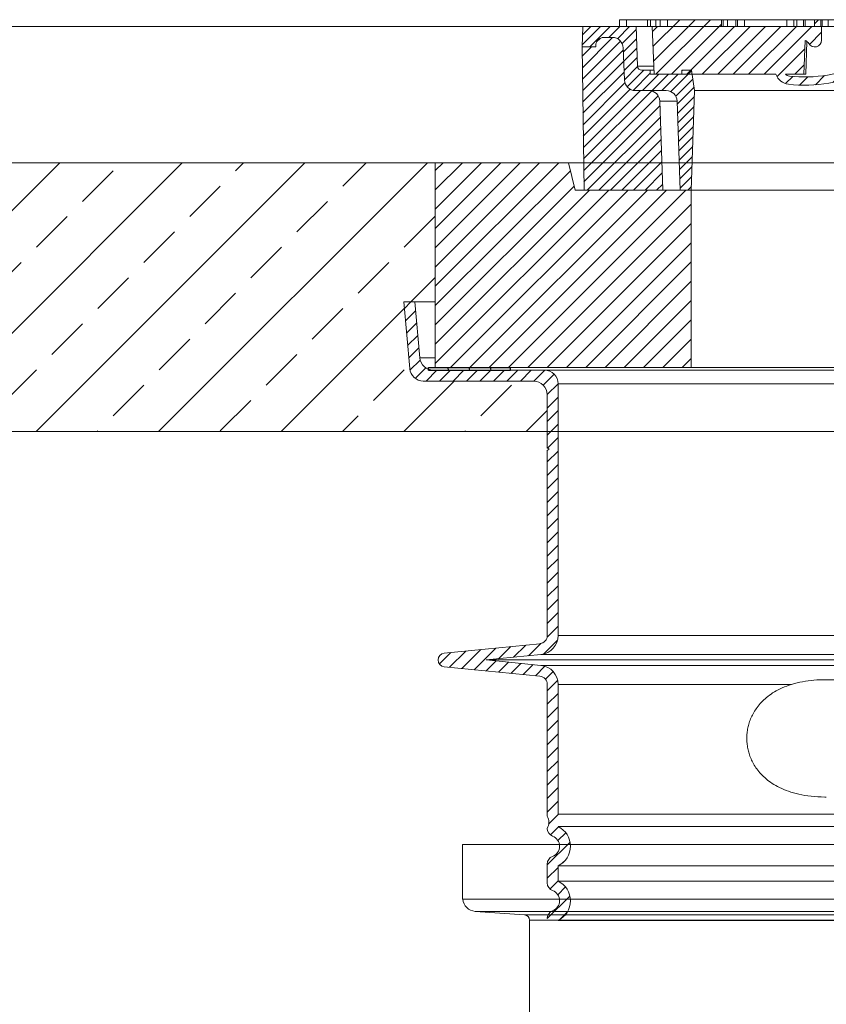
# Model space of a CAD drawing. Extents: x 193 to 943, y 26 to 526.
# Tile 239 of 256: x 388 to 403, y 127 to 145. Entities that reach past the tile are written whole.
import ezdxf
from ezdxf.lldxf.tags import DXFTag

# ---------------------------------------------------------------- set-up
doc = ezdxf.new("R2010")
doc.units = 0
doc.layers.get('0').update_dxf_attribs({"lineweight": 25})
doc.layers.add('KG4_HLS_S_____ZEICHNEN_SWG', color=7, linetype='grob', lineweight=70, true_color=0x99724c)
doc.layers.add('KG4_HLS_ZEICHNEN_SW', color=7, linetype='Continuous', lineweight=35, true_color=0x99724c)
doc.layers.add('KG4_HLS_SYA', color=7, linetype='Continuous', lineweight=25)
doc.layers.add('KG4_HLS_TEXTE', color=7, linetype='Continuous', lineweight=13)
tags = doc.linetypes.add('grob', pattern=[14, 3, -8, 3]).pattern_tags.tags
tags[8:9] = [DXFTag(74, 4), DXFTag(75, 0), DXFTag(340, '0'), DXFTag(46, 0.0), DXFTag(50, 0.0), DXFTag(44, 0.0), DXFTag(45, 0.0)]
tags[6:7] = [DXFTag(74, 4), DXFTag(75, 0), DXFTag(340, '0'), DXFTag(46, 0.0), DXFTag(50, 0.0), DXFTag(44, 0.0), DXFTag(45, 0.0)]
tags[4:5] = [DXFTag(74, 4), DXFTag(75, 0), DXFTag(340, '0'), DXFTag(46, 0.0), DXFTag(50, 0.0), DXFTag(44, 0.0), DXFTag(45, 0.0)]
tags = doc.linetypes.add('STRICHPUNKT2', pattern=[12.7, 6.35, -3.175, 0, -3.175]).pattern_tags.tags
tags[10:11] = [DXFTag(74, 4), DXFTag(75, 0), DXFTag(340, '0'), DXFTag(46, 0.0), DXFTag(50, 0.0), DXFTag(44, 0.0), DXFTag(45, 0.0)]
tags[8:9] = [DXFTag(74, 4), DXFTag(75, 0), DXFTag(340, '0'), DXFTag(46, 0.0), DXFTag(50, 0.0), DXFTag(44, 0.0), DXFTag(45, 0.0)]
tags[6:7] = [DXFTag(74, 4), DXFTag(75, 0), DXFTag(340, '0'), DXFTag(46, 0.0), DXFTag(50, 0.0), DXFTag(44, 0.0), DXFTag(45, 0.0)]
tags[4:5] = [DXFTag(74, 4), DXFTag(75, 0), DXFTag(340, '0'), DXFTag(46, 0.0), DXFTag(50, 0.0), DXFTag(44, 0.0), DXFTag(45, 0.0)]

# ---------------------------------------------------------------- blocks, each defined once
blk = doc.blocks.new('Kreis-A069HVPO7N', base_point=(396.317, 128.558))
at = {"color": 0, "lineweight": -2}
blk.add_ellipse((396.566, 128.807), major_axis=(-0.249, -0.025), ratio=1, start_param=0, end_param=1.39968, dxfattribs=at)
blk = doc.blocks.new('Kreis-A069HVPS7N', base_point=(397.448, 128.394))
at = {"color": 0, "lineweight": -2}
blk.add_ellipse((397.441, 128.394), major_axis=(0.1, 0), ratio=1, start_param=0, end_param=1.499847, dxfattribs=at)
blk = doc.blocks.new('DWG-Schraffur-A069I1AG7N')
at = {"color": 0, "linetype": 'ByBlock', "lineweight": -2, "ltscale": 0.13}
for p, q in [((384.01, 137.355), (388.935, 142.279)), ((386.255, 137.355), (391.18, 142.279)), ((388.501, 137.355), (393.425, 142.279)), ((390.746, 137.355), (395.67, 142.279)), ((392.158, 142.135), (392.302, 142.279)), ((394.122, 141.854), (394.547, 142.279)), ((389.352, 141.573), (389.913, 142.135)), ((391.316, 141.293), (391.877, 141.854)), ((393.28, 141.012), (393.842, 141.573)), ((388.51, 140.731), (389.071, 141.293)), ((395.245, 140.731), (395.806, 141.293)), ((390.474, 140.451), (391.035, 141.012)), ((392.439, 140.17), (393, 140.731)), ((387.668, 139.889), (388.229, 140.451)), ((394.403, 139.889), (394.964, 140.451)), ((389.632, 139.609), (390.193, 140.17)), ((395.365, 139.729), (395.816, 140.18)), ((391.597, 139.328), (392.158, 139.889)), ((392.991, 137.355), (395.249, 139.613)), ((393.561, 139.048), (394.122, 139.609)), ((388.79, 138.767), (389.352, 139.328)), ((390.755, 138.486), (391.316, 139.048)), ((392.719, 138.206), (393.28, 138.767)), ((387.948, 137.925), (388.51, 138.486)), ((394.684, 137.925), (395.245, 138.486)), ((395.236, 137.355), (396.16, 138.279)), ((389.913, 137.644), (390.474, 138.206)), ((396.648, 137.644), (397.209, 138.206)), ((391.877, 137.364), (392.439, 137.925)), ((397.481, 137.355), (397.866, 137.74)), ((394.113, 137.355), (394.403, 137.644)), ((389.623, 137.355), (389.632, 137.364)), ((396.358, 137.355), (396.367, 137.364))]:
    blk.add_line(p, q, dxfattribs=at)
blk = doc.blocks.new('Blockreferenz-A069I1AI7N', base_point=(395.816, 138.529))
at = {"color": 8, "lineweight": -2, "true_color": 0x808080}
blk.add_line((395.816, 142.138), (395.957, 142.279), dxfattribs=at)
at = {"color": 8, "lineweight": 5, "true_color": 0x808080}
for p, q in [((395.816, 141.784), (396.311, 142.279)), ((395.816, 141.431), (396.664, 142.279)), ((395.816, 141.077), (397.018, 142.279)), ((395.816, 140.724), (397.371, 142.279)), ((395.816, 140.37), (397.725, 142.279)), ((395.816, 140.017), (398.078, 142.279)), ((416.129, 139.47), (418.938, 142.279)), ((416.129, 139.116), (419.292, 142.279)), ((416.129, 138.762), (419.645, 142.279)), ((416.249, 138.529), (419.999, 142.279)), ((416.602, 138.529), (420.352, 142.279)), ((416.956, 138.529), (420.706, 142.279)), ((418.31, 142.005), (418.585, 142.279)), ((395.816, 139.663), (398.289, 142.136)), ((417.309, 138.529), (420.816, 142.036)), ((395.816, 139.31), (398.36, 141.853)), ((395.816, 138.956), (398.639, 141.779)), ((395.816, 138.602), (398.993, 141.779)), ((396.096, 138.529), (399.346, 141.779)), ((396.45, 138.529), (399.7, 141.779)), ((396.803, 138.529), (400.053, 141.779)), ((397.157, 138.529), (400.407, 141.779)), ((416.129, 141.591), (416.317, 141.779)), ((416.129, 141.237), (416.67, 141.779)), ((416.129, 140.884), (417.024, 141.779)), ((416.129, 140.53), (417.377, 141.779)), ((416.129, 140.177), (417.731, 141.779)), ((416.129, 139.823), (418.085, 141.779)), ((397.51, 138.529), (400.504, 141.522)), ((417.663, 138.529), (420.816, 141.682)), ((397.864, 138.529), (400.504, 141.169)), ((418.017, 138.529), (420.816, 141.329)), ((418.37, 138.529), (420.816, 140.975)), ((398.218, 138.529), (400.504, 140.815)), ((418.724, 138.529), (420.816, 140.622)), ((398.571, 138.529), (400.504, 140.462)), ((419.077, 138.529), (420.816, 140.268)), ((398.925, 138.529), (400.504, 140.108)), ((419.431, 138.529), (420.816, 139.914)), ((399.278, 138.529), (400.504, 139.754)), ((419.784, 138.529), (420.816, 139.561)), ((399.632, 138.529), (400.504, 139.401)), ((420.138, 138.529), (420.816, 139.207)), ((399.985, 138.529), (400.504, 139.047)), ((420.491, 138.529), (420.816, 138.854)), ((400.339, 138.529), (400.504, 138.694))]:
    blk.add_line(p, q, dxfattribs=at)
at = {"color": 0, "lineweight": -2}
for p, q in [((395.816, 138.529), (395.816, 142.279)), ((395.816, 142.279), (398.534, 142.279)), ((398.254, 142.279), (398.379, 141.779)), ((418.098, 142.279), (420.816, 142.279)), ((418.379, 142.279), (418.254, 141.779)), ((420.816, 138.529), (420.816, 142.279)), ((400.504, 141.779), (398.379, 141.779)), ((400.504, 138.529), (400.504, 141.779)), ((416.082, 141.779), (400.55, 141.779)), ((416.129, 138.529), (416.129, 141.779)), ((418.254, 141.779), (416.129, 141.779)), ((395.816, 138.529), (420.816, 138.529))]:
    blk.add_line(p, q, dxfattribs=at)
blk = doc.blocks.new('Blockreferenz-A069I1AK7N', base_point=(398.504, 141.779))
at = {"color": 0, "lineweight": -2}
for p, q in [((398.517, 144.779), (398.504, 144.404)), ((399.791, 144.779), (398.517, 144.779)), ((399.19, 144.779), (399.19, 144.904)), ((400.071, 144.904), (399.19, 144.904)), ((399.317, 144.779), (399.317, 144.904)), ((399.496, 144.779), (399.521, 144.051)), ((399.701, 144.779), (399.701, 144.904)), ((399.755, 144.779), (399.755, 144.904)), ((399.853, 144.779), (399.853, 144.904)), ((399.933, 144.779), (399.933, 144.904)), ((400.069, 144.779), (400.069, 144.904)), ((416.53, 144.904), (417.443, 144.904)), ((416.564, 144.779), (416.564, 144.904)), ((416.7, 144.779), (416.7, 144.904)), ((416.78, 144.779), (416.78, 144.904)), ((416.841, 144.779), (418.116, 144.779)), ((416.877, 144.779), (416.877, 144.904)), ((416.931, 144.779), (416.931, 144.904)), ((417.137, 144.779), (417.111, 144.051)), ((417.315, 144.779), (417.315, 144.904)), ((417.443, 144.779), (417.443, 144.904)), ((418.116, 144.779), (418.129, 144.404)), ((398.754, 144.404), (398.504, 144.404)), ((398.754, 144.429), (398.754, 144.404)), ((399.059, 144.579), (398.904, 144.579)), ((417.375, 144.404), (418.129, 144.404)), ((417.379, 144.429), (417.879, 144.429)), ((417.729, 144.579), (417.573, 144.579)), ((417.879, 144.429), (417.879, 144.404)), ((399.259, 144.386), (399.28, 143.797)), ((417.373, 144.386), (417.353, 143.797)), ((399.521, 144.051), (399.817, 144.051)), ((416.816, 144.051), (417.111, 144.051)), ((399.819, 143.979), (399.596, 143.979)), ((399.754, 143.979), (399.754, 143.904)), ((400.329, 143.904), (399.754, 143.904)), ((400.329, 143.966), (400.342, 143.979)), ((400.329, 143.979), (400.329, 143.904)), ((400.507, 143.979), (400.329, 143.979)), ((400.507, 143.979), (400.566, 143.604)), ((416.126, 143.979), (416.066, 143.604)), ((416.304, 143.979), (416.126, 143.979)), ((416.304, 143.979), (416.304, 143.904)), ((416.879, 143.904), (416.304, 143.904)), ((416.813, 143.979), (417.036, 143.979)), ((416.879, 143.979), (416.879, 143.904)), ((400.047, 143.604), (399.48, 143.604)), ((400.566, 143.604), (400.504, 141.779)), ((400.566, 143.604), (405.715, 143.604)), ((410.917, 143.604), (416.066, 143.604)), ((416.066, 143.604), (416.128, 141.779)), ((417.153, 143.604), (416.586, 143.604)), ((400.247, 143.411), (400.304, 141.779)), ((416.386, 143.411), (416.329, 141.779)), ((400.304, 141.779), (416.329, 141.779))]:
    blk.add_line(p, q, dxfattribs=at)
at = {"color": 8, "lineweight": 5, "true_color": 0x808080}
for p, q in [((398.505, 144.441), (398.843, 144.779)), ((398.511, 144.624), (398.667, 144.779)), ((398.645, 144.404), (399.02, 144.779)), ((398.997, 144.579), (399.197, 144.779)), ((399.151, 144.556), (399.374, 144.779)), ((417.121, 144.318), (417.582, 144.779)), ((417.127, 144.501), (417.405, 144.779)), ((417.134, 144.684), (417.228, 144.779)), ((417.558, 144.578), (417.759, 144.779)), ((417.735, 144.579), (417.935, 144.779)), ((417.85, 144.517), (418.112, 144.779)), ((399.239, 144.467), (399.497, 144.726)), ((417.914, 144.404), (418.121, 144.612)), ((399.262, 144.313), (399.503, 144.555)), ((418.091, 144.404), (418.127, 144.441)), ((399.268, 144.143), (399.509, 144.384)), ((417.114, 144.135), (417.374, 144.394)), ((399.274, 143.972), (399.515, 144.213)), ((399.28, 143.801), (399.522, 144.043)), ((416.76, 143.604), (417.367, 144.211)), ((399.329, 143.673), (399.634, 143.979)), ((399.44, 143.608), (399.754, 143.921)), ((399.613, 143.604), (399.913, 143.904)), ((399.79, 143.604), (400.09, 143.904)), ((399.967, 143.604), (400.267, 143.904)), ((400.127, 143.587), (400.508, 143.969)), ((416.069, 143.619), (416.353, 143.904)), ((416.072, 143.446), (416.53, 143.904)), ((416.077, 143.275), (416.707, 143.904)), ((416.102, 143.829), (416.251, 143.979)), ((416.583, 143.604), (416.959, 143.979)), ((416.937, 143.604), (417.361, 144.028)), ((400.22, 143.504), (400.533, 143.816)), ((417.114, 143.604), (417.354, 143.844)), ((400.249, 143.356), (400.557, 143.664)), ((400.255, 143.185), (400.562, 143.493)), ((416.083, 143.104), (416.386, 143.406)), ((400.261, 143.014), (400.556, 143.31)), ((416.089, 142.933), (416.379, 143.223)), ((400.267, 142.843), (400.55, 143.127)), ((416.095, 142.762), (416.373, 143.04)), ((400.273, 142.673), (400.544, 142.944)), ((416.101, 142.591), (416.366, 142.856)), ((400.278, 142.502), (400.537, 142.761)), ((416.107, 142.42), (416.36, 142.673)), ((400.284, 142.331), (400.531, 142.578)), ((416.112, 142.249), (416.354, 142.49)), ((400.29, 142.16), (400.525, 142.395)), ((416.118, 142.078), (416.347, 142.307)), ((400.296, 141.989), (400.519, 142.212)), ((416.124, 141.907), (416.341, 142.124)), ((400.302, 141.818), (400.513, 142.029)), ((416.173, 141.779), (416.334, 141.941)), ((400.44, 141.779), (400.506, 141.846))]:
    blk.add_line(p, q, dxfattribs=at)
at = {"color": 0, "lineweight": -2}
for centre, major_axis, end_param in [((398.904, 144.429), (0, 0.15), 1.570796), ((399.059, 144.379), (0.2, 0.007), 1.53589), ((417.573, 144.379), (0, 0.2), 1.53589), ((417.729, 144.429), (0.15, 0), 1.570796), ((399.596, 144.054), (-0.075, -0.0026), 1.53589), ((417.036, 144.054), (0, -0.075), 1.53589), ((399.48, 143.804), (-0.2, -0.007), 1.53589), ((417.153, 143.804), (0, -0.2), 1.53589), ((400.047, 143.404), (0.2, 0.007), 1.53589), ((416.586, 143.404), (0, 0.2), 1.53589)]:
    blk.add_ellipse(centre, major_axis=major_axis, ratio=1, start_param=0, end_param=end_param, dxfattribs=at)
blk = doc.blocks.new('Blockreferenz-A069I1AM7N', base_point=(398.504, 141.779))
at = {"color": 0, "lineweight": -2}
for p, q in [((398.504, 144.404), (398.541, 141.779)), ((398.754, 144.404), (398.504, 144.404)), ((398.754, 144.429), (398.754, 144.404)), ((398.77, 144.498), (398.835, 144.562)), ((399.059, 144.579), (398.904, 144.579)), ((418.129, 144.404), (417.981, 144.404)), ((418.129, 144.404), (418.091, 141.779)), ((399.259, 144.386), (399.28, 143.797)), ((417.37, 144.303), (417.859, 144.303)), ((417.859, 144.303), (417.554, 142.755)), ((399.728, 143.604), (399.48, 143.604)), ((399.928, 143.411), (399.985, 141.779)), ((400.247, 143.411), (399.928, 143.411)), ((417.431, 142.654), (416.359, 142.654)), ((417.554, 142.755), (416.363, 142.755)), ((417.279, 142.533), (416.355, 142.533)), ((417.279, 142.533), (417.27, 142.275)), ((417.27, 142.275), (416.346, 142.275)), ((416.342, 142.154), (417.145, 142.154)), ((416.656, 142.033), (416.338, 142.033)), ((416.656, 142.033), (416.647, 141.779)), ((399.985, 141.779), (398.541, 141.779)), ((418.091, 141.779), (416.647, 141.779))]:
    blk.add_line(p, q, dxfattribs=at)
at = {"color": 8, "lineweight": 5, "true_color": 0x808080}
for p, q in [((398.506, 144.233), (398.677, 144.404)), ((398.509, 144.024), (399.064, 144.579)), ((398.512, 143.815), (399.209, 144.512)), ((417.854, 144.277), (417.981, 144.404)), ((398.515, 143.606), (399.261, 144.351)), ((417.802, 144.013), (418.128, 144.339)), ((398.518, 143.397), (399.268, 144.146)), ((417.75, 143.748), (418.125, 144.124)), ((398.521, 143.188), (399.275, 143.941)), ((417.697, 143.484), (418.122, 143.908)), ((398.524, 142.979), (399.289, 143.744)), ((417.645, 143.22), (418.119, 143.693)), ((398.527, 142.769), (399.385, 143.628)), ((398.53, 142.56), (399.574, 143.604)), ((398.533, 142.351), (399.779, 143.597)), ((398.536, 142.142), (399.9, 143.506)), ((398.539, 141.933), (399.931, 143.325)), ((417.593, 142.956), (418.115, 143.478)), ((417.276, 142.426), (418.112, 143.263)), ((398.597, 141.779), (399.938, 143.12)), ((416.841, 141.779), (418.109, 143.048)), ((398.809, 141.779), (399.945, 142.915)), ((417.053, 141.779), (418.106, 142.832)), ((399.022, 141.779), (399.952, 142.71)), ((417.265, 141.779), (418.103, 142.617)), ((399.234, 141.779), (399.96, 142.505)), ((399.446, 141.779), (399.967, 142.3)), ((417.477, 141.779), (418.1, 142.402)), ((399.658, 141.779), (399.974, 142.095)), ((416.648, 141.799), (417.004, 142.154)), ((416.656, 142.018), (416.791, 142.154)), ((417.689, 141.779), (418.097, 142.187)), ((399.87, 141.779), (399.981, 141.89)), ((417.901, 141.779), (418.094, 141.972))]:
    blk.add_line(p, q, dxfattribs=at)
at = {"color": 0, "lineweight": -2}
for centre, major_axis, end_param in [((398.904, 144.429), (0, 0.15), 1.570796), ((399.059, 144.379), (0.2, 0.007), 1.53589), ((417.981, 144.279), (0, 0.125), 1.376192), ((399.48, 143.804), (-0.2, -0.007), 1.53589), ((399.728, 143.404), (0.2, 0.007), 1.53589), ((417.404, 142.529), (0, 0.125), 1.53589), ((417.431, 142.779), (0, -0.125), 1.376192), ((417.145, 142.279), (0, -0.125), 1.53589), ((416.781, 142.029), (0, 0.125), 1.53589)]:
    blk.add_ellipse(centre, major_axis=major_axis, ratio=1, start_param=0, end_param=end_param, dxfattribs=at)
blk = doc.blocks.new('Blockreferenz-A069I1AO7N', base_point=(399.791, 142.079))
at = {"color": 0, "lineweight": -2}
for p, q in [((399.791, 144.779), (399.822, 143.904)), ((400.071, 144.779), (399.791, 144.779)), ((400.071, 144.779), (400.071, 144.904)), ((400.071, 144.904), (402.386, 144.904)), ((401.057, 144.779), (401.057, 144.904)), ((402.759, 144.779), (401.057, 144.779)), ((401.086, 144.779), (401.086, 144.904)), ((401.17, 144.779), (401.17, 144.904)), ((401.323, 144.779), (401.323, 144.904)), ((401.353, 144.779), (401.353, 144.904)), ((401.478, 144.779), (401.478, 144.904)), ((402.252, 144.779), (402.252, 144.904)), ((402.386, 144.779), (402.386, 144.904)), ((402.386, 144.904), (402.562, 144.904)), ((402.441, 144.779), (402.441, 144.904)), ((402.562, 144.779), (402.562, 144.904)), ((402.563, 144.904), (408.509, 144.904)), ((402.59, 144.779), (402.59, 144.904)), ((402.759, 144.779), (402.759, 144.904)), ((402.879, 144.779), (402.879, 144.904)), ((402.879, 144.779), (403.941, 144.779)), ((402.891, 144.779), (402.891, 144.529)), ((402.905, 144.779), (402.905, 144.904)), ((403.013, 144.779), (403.013, 144.904)), ((403.813, 144.779), (403.813, 144.904)), ((403.921, 144.779), (403.921, 144.904)), ((403.941, 144.554), (403.941, 144.779)), ((404.042, 144.779), (404.042, 144.904)), ((404.371, 144.779), (404.042, 144.779)), ((404.209, 144.779), (404.209, 144.904)), ((404.371, 144.779), (404.371, 144.904)), ((405.755, 144.779), (405.755, 144.904)), ((407.429, 144.779), (405.755, 144.779)), ((405.78, 144.779), (405.78, 144.904)), ((405.915, 144.779), (405.915, 144.904)), ((406.019, 144.779), (406.019, 144.904)), ((406.632, 144.779), (406.632, 144.904)), ((406.787, 144.779), (406.787, 144.904)), ((406.836, 144.779), (406.836, 144.904)), ((406.994, 144.779), (406.994, 144.904)), ((407.128, 144.779), (407.128, 144.904)), ((407.429, 144.779), (407.429, 144.904)), ((407.491, 144.779), (407.491, 144.904)), ((407.808, 144.779), (407.491, 144.779)), ((407.649, 144.779), (407.649, 144.904)), ((407.808, 144.779), (407.808, 144.904)), ((407.808, 144.783), (407.869, 144.844)), ((407.869, 144.779), (407.869, 144.904)), ((408.038, 144.779), (407.869, 144.779)), ((408.038, 144.779), (408.038, 144.904)), ((408.094, 144.779), (408.094, 144.904)), ((408.705, 144.779), (408.094, 144.779)), ((408.509, 144.779), (408.509, 144.904)), ((408.509, 144.904), (408.557, 144.904)), ((408.557, 144.779), (408.557, 144.904)), ((408.557, 144.904), (410.686, 144.904)), ((408.705, 144.779), (408.705, 144.904)), ((408.761, 144.779), (408.761, 144.904)), ((409.205, 144.779), (408.761, 144.779)), ((409.205, 144.779), (409.205, 144.904)), ((409.261, 144.779), (409.261, 144.904)), ((410.877, 144.779), (409.261, 144.779)), ((409.473, 144.779), (409.473, 144.904)), ((409.607, 144.779), (409.607, 144.904)), ((409.765, 144.779), (409.765, 144.904)), ((409.814, 144.779), (409.814, 144.904)), ((409.969, 144.779), (409.969, 144.904)), ((410.582, 144.779), (410.582, 144.904)), ((410.686, 144.779), (410.686, 144.904)), ((410.687, 144.904), (416.53, 144.904)), ((410.853, 144.779), (410.853, 144.904)), ((410.877, 144.904), (410.877, 144.779)), ((412.261, 144.904), (412.261, 144.779)), ((412.591, 144.779), (412.261, 144.779)), ((412.392, 144.779), (412.392, 144.904)), ((412.591, 144.779), (412.591, 144.904)), ((412.691, 144.779), (412.691, 144.554)), ((412.691, 144.779), (413.753, 144.779)), ((412.711, 144.779), (412.711, 144.904)), ((412.82, 144.779), (412.82, 144.904)), ((413.62, 144.779), (413.62, 144.904)), ((413.728, 144.779), (413.728, 144.904)), ((413.741, 144.776), (413.744, 144.779)), ((413.741, 144.529), (413.741, 144.779)), ((413.753, 144.904), (413.753, 144.779)), ((413.873, 144.904), (413.873, 144.779)), ((415.544, 144.779), (413.873, 144.779)), ((413.956, 144.779), (413.956, 144.904)), ((413.984, 144.779), (413.984, 144.904)), ((414.127, 144.779), (414.127, 144.904)), ((414.204, 144.779), (414.204, 144.904)), ((414.342, 144.779), (414.342, 144.904)), ((415.115, 144.779), (415.115, 144.904)), ((415.236, 144.779), (415.236, 144.904)), ((415.291, 144.779), (415.291, 144.904)), ((415.431, 144.779), (415.431, 144.904)), ((415.515, 144.779), (415.515, 144.904)), ((415.544, 144.779), (415.544, 144.904)), ((416.53, 144.779), (416.53, 144.904)), ((416.841, 144.779), (416.53, 144.779)), ((416.841, 144.779), (416.811, 143.904)), ((404.091, 144.554), (404.091, 144.604)), ((405.689, 144.604), (404.091, 144.604)), ((405.689, 144.604), (405.755, 142.079)), ((406.096, 144.604), (406.03, 142.079)), ((410.536, 144.604), (406.096, 144.604)), ((410.536, 144.604), (410.602, 142.079)), ((410.944, 144.604), (410.877, 142.079)), ((412.541, 144.604), (410.944, 144.604)), ((412.541, 144.604), (412.541, 144.554)), ((402.59, 144.523), (402.569, 143.904)), ((402.601, 143.904), (402.621, 144.507)), ((414.011, 144.507), (414.032, 143.904)), ((414.042, 144.523), (414.063, 143.904)), ((402.056, 143.904), (399.822, 143.904)), ((402.601, 143.904), (402.23, 143.904)), ((405.707, 143.904), (403.581, 143.904)), ((413.052, 143.904), (410.925, 143.904)), ((414.403, 143.904), (414.032, 143.904)), ((416.811, 143.904), (414.576, 143.904)), ((405.755, 142.079), (410.877, 142.079))]:
    blk.add_line(p, q, dxfattribs=at)
at = {"color": 8, "lineweight": 5, "true_color": 0x808080}
for p, q in [((399.794, 144.689), (399.884, 144.779)), ((399.804, 144.416), (400.292, 144.904)), ((399.813, 144.142), (400.575, 144.904)), ((399.858, 143.904), (400.858, 144.904)), ((400.141, 143.904), (401.057, 144.82)), ((400.424, 143.904), (401.299, 144.779)), ((400.707, 143.904), (401.582, 144.779)), ((400.989, 143.904), (401.864, 144.779)), ((401.272, 143.904), (402.147, 144.779)), ((401.555, 143.904), (402.43, 144.779)), ((401.838, 143.904), (402.713, 144.779)), ((402.759, 144.825), (402.838, 144.904)), ((403.921, 144.856), (403.969, 144.904)), ((403.941, 144.593), (404.127, 144.779)), ((404.235, 144.604), (404.535, 144.904)), ((404.518, 144.604), (404.818, 144.904)), ((404.801, 144.604), (405.101, 144.904)), ((405.083, 144.604), (405.383, 144.904)), ((405.366, 144.604), (405.666, 144.904)), ((405.649, 144.604), (405.824, 144.779)), ((405.695, 144.367), (406.107, 144.779)), ((406.215, 144.604), (406.39, 144.779)), ((406.498, 144.604), (406.673, 144.779)), ((406.781, 144.604), (406.956, 144.779)), ((407.063, 144.604), (407.238, 144.779)), ((407.346, 144.604), (407.521, 144.779)), ((407.629, 144.604), (407.804, 144.779)), ((407.912, 144.604), (408.094, 144.786)), ((408.195, 144.604), (408.37, 144.779)), ((408.478, 144.604), (408.653, 144.779)), ((408.705, 144.832), (408.761, 144.887)), ((408.76, 144.604), (408.935, 144.779)), ((409.043, 144.604), (409.261, 144.822)), ((409.326, 144.604), (409.501, 144.779)), ((409.609, 144.604), (409.784, 144.779)), ((409.892, 144.604), (410.067, 144.779)), ((410.175, 144.604), (410.35, 144.779)), ((410.457, 144.604), (410.632, 144.779)), ((410.542, 144.405), (411.04, 144.904)), ((411.023, 144.604), (411.323, 144.904)), ((411.306, 144.604), (411.606, 144.904)), ((411.589, 144.604), (411.889, 144.904)), ((411.872, 144.604), (412.172, 144.904)), ((412.155, 144.604), (412.33, 144.779)), ((412.437, 144.604), (412.711, 144.878)), ((413.745, 144.498), (414.027, 144.779)), ((413.753, 144.788), (413.869, 144.904)), ((414.043, 144.512), (414.309, 144.779)), ((414.052, 144.239), (414.592, 144.779)), ((414.061, 143.965), (414.875, 144.779)), ((414.283, 143.904), (415.158, 144.779)), ((414.392, 143.73), (415.441, 144.779)), ((414.849, 143.904), (415.849, 144.904)), ((415.131, 143.904), (416.131, 144.904)), ((415.414, 143.904), (416.414, 144.904)), ((415.544, 144.882), (415.566, 144.904)), ((415.697, 143.904), (416.572, 144.779)), ((415.98, 143.904), (416.841, 144.765)), ((402.668, 144.452), (402.891, 144.674)), ((403.505, 143.874), (404.083, 144.452)), ((405.702, 144.091), (406.093, 144.482)), ((410.549, 144.13), (410.941, 144.522)), ((412.552, 144.436), (412.691, 144.575)), ((416.263, 143.904), (416.83, 144.472)), ((402.076, 143.86), (402.585, 144.368)), ((410.556, 143.854), (410.934, 144.232)), ((412.628, 144.229), (412.739, 144.34)), ((402.404, 143.904), (402.575, 144.075)), ((405.709, 143.816), (406.085, 144.192)), ((412.754, 144.073), (412.861, 144.179)), ((412.925, 143.961), (413.038, 144.073)), ((416.546, 143.904), (416.82, 144.178)), ((402.232, 143.732), (402.364, 143.864)), ((402.777, 143.712), (402.947, 143.882)), ((403.106, 143.758), (403.315, 143.967)), ((405.717, 143.54), (406.078, 143.901)), ((410.563, 143.578), (410.926, 143.941)), ((413.123, 143.876), (413.24, 143.992)), ((413.335, 143.805), (413.458, 143.927)), ((413.564, 143.75), (413.694, 143.88)), ((414.084, 143.705), (414.241, 143.862)), ((402.488, 143.706), (402.637, 143.855)), ((413.812, 143.715), (413.952, 143.856)), ((405.724, 143.265), (406.07, 143.611)), ((410.57, 143.303), (410.919, 143.651)), ((405.731, 142.989), (406.062, 143.32)), ((410.578, 143.027), (410.911, 143.36)), ((405.738, 142.713), (406.055, 143.03)), ((410.585, 142.751), (410.903, 143.07)), ((410.592, 142.476), (410.896, 142.78)), ((405.746, 142.438), (406.047, 142.739)), ((405.753, 142.162), (406.04, 142.449)), ((410.599, 142.2), (410.888, 142.489)), ((405.953, 142.079), (406.032, 142.158)), ((410.761, 142.079), (410.881, 142.199))]:
    blk.add_line(p, q, dxfattribs=at)
at = {"color": 0, "lineweight": -2}
for centre, major_axis, end_param in [((402.55, 144.404), (0.108, 0.063), 0.718501), ((402.766, 144.529), (-0.108, -0.063), 2.615494), ((403.441, 144.554), (0.221, -0.449), 1.114084), ((403.441, 144.554), (0.287, -0.583), 1.114084), ((413.191, 144.554), (-0.65, 0), 1.114084), ((413.191, 144.554), (-0.5, 0), 1.114084), ((413.866, 144.529), (-0.125, 0), 2.615494), ((414.083, 144.404), (-0.04, 0.118), 0.718501), ((402.581, 146.304), (-0.279, -2.434), 0.570961), ((414.051, 146.304), (-1.08, -2.199), 0.570961), ((402.316, 143.994), (-0.26, -0.09), 1.121992), ((402.316, 143.994), (-0.0864, -0.0903), 0.649326), ((402.581, 146.304), (-0.296, -2.583), 0.570961), ((414.051, 146.304), (-1.147, -2.334), 0.570961), ((414.316, 143.994), (0.014, -0.124), 0.649326), ((414.316, 143.994), (0.031, -0.273), 1.121992)]:
    blk.add_ellipse(centre, major_axis=major_axis, ratio=1, start_param=0, end_param=end_param, dxfattribs=at)
blk = doc.blocks.new('Blockreferenz-A069I1AQ7N', base_point=(395.691, 138.479))
at = {"color": 0}
for p, q in [((395.691, 138.479), (395.691, 138.529)), ((395.691, 138.529), (397.191, 138.529)), ((395.691, 138.479), (397.191, 138.479)), ((397.191, 138.479), (397.191, 138.529)), ((419.441, 138.479), (419.441, 138.529)), ((419.441, 138.529), (420.941, 138.529)), ((419.441, 138.479), (420.941, 138.479)), ((420.941, 138.479), (420.941, 138.529))]:
    blk.add_line(p, q, dxfattribs=at)
at = {"color": 8, "true_color": 0x808080}
for p, q in [((396.041, 138.529), (396.055, 138.479)), ((396.43, 138.529), (396.443, 138.479)), ((396.819, 138.529), (396.832, 138.479)), ((419.75, 138.529), (419.763, 138.479)), ((420.139, 138.529), (420.152, 138.479)), ((420.527, 138.529), (420.541, 138.479)), ((420.916, 138.529), (420.929, 138.479))]:
    blk.add_line(p, q, dxfattribs=at)
blk = doc.blocks.new('Polylinie-A069I1AS7N', base_point=(402.342, 132.718))
at = {"color": 0, "lineweight": -2}
for p, q in [((402.342, 132.718), (402.393, 132.733)), ((402.393, 132.733), (402.443, 132.746)), ((402.443, 132.746), (402.493, 132.758)), ((402.493, 132.758), (402.543, 132.768)), ((402.543, 132.768), (402.594, 132.777)), ((402.594, 132.777), (402.645, 132.784)), ((402.645, 132.784), (402.698, 132.791)), ((402.698, 132.791), (402.752, 132.796)), ((402.752, 132.796), (402.807, 132.8)), ((402.807, 132.8), (402.864, 132.802)), ((402.864, 132.802), (402.922, 132.804)), ((402.922, 132.804), (402.957, 132.804))]:
    blk.add_line(p, q, dxfattribs=at)
blk = doc.blocks.new('Polylinie-A069I1AU7N', base_point=(401.522, 130.654))
at = {"color": 0, "lineweight": -2}
for p, q in [((402.171, 132.655), (402.212, 132.672)), ((402.212, 132.672), (402.253, 132.688)), ((402.253, 132.688), (402.297, 132.704)), ((402.297, 132.704), (402.342, 132.718)), ((401.881, 132.477), (401.907, 132.498)), ((401.907, 132.498), (401.935, 132.52)), ((401.935, 132.52), (401.965, 132.54)), ((401.965, 132.54), (401.995, 132.561)), ((401.995, 132.561), (402.027, 132.581)), ((402.027, 132.581), (402.061, 132.6)), ((402.061, 132.6), (402.096, 132.619)), ((402.096, 132.619), (402.133, 132.637)), ((402.133, 132.637), (402.171, 132.655)), ((401.71, 132.297), (401.728, 132.32)), ((401.728, 132.32), (401.746, 132.343)), ((401.746, 132.343), (401.766, 132.366)), ((401.766, 132.366), (401.786, 132.388)), ((401.786, 132.388), (401.808, 132.411)), ((401.808, 132.411), (401.831, 132.433)), ((401.831, 132.433), (401.855, 132.455)), ((401.855, 132.455), (401.881, 132.477)), ((401.602, 132.109), (401.612, 132.133)), ((401.612, 132.133), (401.624, 132.156)), ((401.624, 132.156), (401.636, 132.18)), ((401.636, 132.18), (401.649, 132.203)), ((401.649, 132.203), (401.663, 132.227)), ((401.663, 132.227), (401.678, 132.25)), ((401.678, 132.25), (401.693, 132.273)), ((401.693, 132.273), (401.71, 132.297)), ((401.547, 131.944), (401.553, 131.967)), ((401.553, 131.967), (401.559, 131.991)), ((401.559, 131.991), (401.566, 132.015)), ((401.566, 132.015), (401.574, 132.038)), ((401.574, 132.038), (401.582, 132.062)), ((401.582, 132.062), (401.592, 132.085)), ((401.592, 132.085), (401.602, 132.109)), ((401.523, 131.756), (401.524, 131.779)), ((401.524, 131.779), (401.525, 131.803)), ((401.525, 131.803), (401.527, 131.826)), ((401.527, 131.826), (401.53, 131.85)), ((401.53, 131.85), (401.533, 131.873)), ((401.533, 131.873), (401.537, 131.897)), ((401.537, 131.897), (401.542, 131.92)), ((401.542, 131.92), (401.547, 131.944)), ((401.522, 131.732), (401.523, 131.756)), ((401.523, 131.709), (401.522, 131.732)), ((401.523, 131.685), (401.523, 131.709)), ((401.525, 131.662), (401.523, 131.685)), ((401.527, 131.638), (401.525, 131.662)), ((401.529, 131.615), (401.527, 131.638)), ((401.532, 131.591), (401.529, 131.615)), ((401.536, 131.568), (401.532, 131.591)), ((401.54, 131.544), (401.536, 131.568)), ((401.545, 131.52), (401.54, 131.544)), ((401.551, 131.497), (401.545, 131.52)), ((401.557, 131.473), (401.551, 131.497)), ((401.564, 131.45), (401.557, 131.473)), ((401.572, 131.426), (401.564, 131.45)), ((401.58, 131.403), (401.572, 131.426)), ((401.589, 131.379), (401.58, 131.403)), ((401.599, 131.355), (401.589, 131.379)), ((401.609, 131.332), (401.599, 131.355)), ((401.62, 131.308), (401.609, 131.332)), ((401.632, 131.285), (401.62, 131.308)), ((401.645, 131.261), (401.632, 131.285)), ((401.659, 131.238), (401.645, 131.261)), ((401.674, 131.214), (401.659, 131.238)), ((401.689, 131.191), (401.674, 131.214)), ((401.705, 131.168), (401.689, 131.191)), ((401.723, 131.145), (401.705, 131.168)), ((401.741, 131.121), (401.723, 131.145)), ((401.76, 131.099), (401.741, 131.121)), ((401.781, 131.076), (401.76, 131.099)), ((401.802, 131.053), (401.781, 131.076)), ((401.825, 131.031), (401.802, 131.053)), ((401.849, 131.009), (401.825, 131.031)), ((401.874, 130.987), (401.849, 131.009)), ((401.9, 130.965), (401.874, 130.987)), ((401.928, 130.944), (401.9, 130.965)), ((401.956, 130.923), (401.928, 130.944)), ((401.987, 130.903), (401.956, 130.923)), ((402.019, 130.883), (401.987, 130.903)), ((402.052, 130.863), (402.019, 130.883)), ((402.086, 130.844), (402.052, 130.863)), ((402.123, 130.826), (402.086, 130.844)), ((402.161, 130.808), (402.123, 130.826)), ((402.2, 130.791), (402.161, 130.808)), ((402.242, 130.774), (402.2, 130.791)), ((402.285, 130.758), (402.242, 130.774)), ((402.33, 130.744), (402.285, 130.758)), ((402.376, 130.73), (402.33, 130.744)), ((402.425, 130.717), (402.376, 130.73)), ((402.476, 130.705), (402.425, 130.717)), ((402.528, 130.694), (402.476, 130.705)), ((402.583, 130.684), (402.528, 130.694)), ((402.639, 130.676), (402.583, 130.684)), ((402.698, 130.669), (402.639, 130.676)), ((402.758, 130.663), (402.698, 130.669)), ((402.821, 130.658), (402.758, 130.663)), ((402.886, 130.655), (402.821, 130.658)), ((402.953, 130.654), (402.886, 130.655)), ((402.977, 130.654), (402.953, 130.654))]:
    blk.add_line(p, q, dxfattribs=at)
blk = doc.blocks.new('Kreis-A069I1B07N', base_point=(397.751, 132.718))
at = {"color": 0, "lineweight": -2}
blk.add_ellipse((397.716, 132.718), major_axis=(0.35, 0), ratio=1, start_param=0, end_param=1.471455, dxfattribs=at)
blk = doc.blocks.new('Kreis-A069I1B27N', base_point=(397.751, 133.266))
at = {"color": 0, "lineweight": -2}
blk.add_ellipse((397.716, 133.615), major_axis=(0.035, -0.348), ratio=1, start_param=0, end_param=1.471455, dxfattribs=at)
blk = doc.blocks.new('Kreis-A069I1B47N', base_point=(397.616, 138.029))
at = {"color": 0, "lineweight": -2}
blk.add_ellipse((397.616, 138.029), major_axis=(0.25, 0), ratio=1, start_param=0, end_param=1.570796, dxfattribs=at)
blk = doc.blocks.new('Kreis-A069I1B67N', base_point=(395.53, 138.479))
at = {"color": 0, "lineweight": -2}
blk.add_ellipse((395.779, 138.729), major_axis=(-0.249, -0.022), ratio=1, start_param=0, end_param=1.48353, dxfattribs=at)
blk = doc.blocks.new('Kreis-A069I1B87N', base_point=(397.816, 138.229))
at = {"color": 0, "lineweight": -2}
blk.add_ellipse((397.816, 138.229), major_axis=(0.25, 0), ratio=1, start_param=0, end_param=1.570796, dxfattribs=at)
blk = doc.blocks.new('Kreis-A069I1BA7N', base_point=(395.346, 138.279))
at = {"color": 0, "lineweight": -2}
blk.add_ellipse((395.595, 138.529), major_axis=(-0.249, -0.022), ratio=1, start_param=0, end_param=1.48353, dxfattribs=at)
blk = doc.blocks.new('Kreis-A069I1BC7N', base_point=(397.731, 133.465))
at = {"color": 0, "lineweight": -2}
blk.add_ellipse((397.716, 133.615), major_axis=(0.015, -0.149), ratio=1, start_param=0, end_param=1.471455, dxfattribs=at)
blk = doc.blocks.new('Kreis-A069I1BE7N', base_point=(397.866, 130.078))
at = {"color": 0, "lineweight": -2}
blk.add_ellipse((397.65, 130.192), major_axis=(0.216, -0.114), ratio=1, start_param=0, end_param=0.969902, dxfattribs=at)
blk = doc.blocks.new('Kreis-A069I1BG7N', base_point=(397.731, 132.718))
at = {"color": 0, "lineweight": -2}
blk.add_ellipse((397.716, 132.718), major_axis=(0.15, 0), ratio=1, start_param=0, end_param=1.471455, dxfattribs=at)
blk = doc.blocks.new('Kreis-A069I1BI7N', base_point=(395.866, 133.042))
at = {"color": 0, "lineweight": -2}
blk.add_ellipse((395.991, 133.166), major_axis=(-0.012, 0.124), ratio=1, start_param=0, end_param=2.942909, dxfattribs=at)
blk = doc.blocks.new('Kreis-A069I1CC7N', base_point=(398.066, 128.392))
at = {"color": 0, "lineweight": -2}
blk.add_ellipse((397.891, 128.752), major_axis=(0.175, -0.36), ratio=1, start_param=0, end_param=2.235959, dxfattribs=at)
blk = doc.blocks.new('Kreis-A069I1CE7N', base_point=(398.066, 129.392))
at = {"color": 0, "lineweight": -2}
blk.add_ellipse((397.891, 129.752), major_axis=(0.175, -0.36), ratio=1, start_param=0, end_param=2.235959, dxfattribs=at)
blk = doc.blocks.new('Kreis-A069I1CG7N', base_point=(397.963, 129.565))
at = {"color": 0, "lineweight": -2}
blk.add_ellipse((397.891, 129.752), major_axis=(0.071, -0.187), ratio=1, start_param=0, end_param=2.411178, dxfattribs=at)
blk = doc.blocks.new('Kreis-A069I1CI7N', base_point=(397.963, 128.565))
at = {"color": 0, "lineweight": -2}
blk.add_ellipse((397.891, 128.752), major_axis=(0.071, -0.187), ratio=1, start_param=0, end_param=2.411178, dxfattribs=at)
blk = doc.blocks.new('Kreis-A069I1CK7N', base_point=(397.866, 128.425))
at = {"color": 0, "lineweight": -2}
blk.add_ellipse((398.016, 128.425), major_axis=(-0.054, 0.14), ratio=1, start_param=0, end_param=1.205589, dxfattribs=at)
blk = doc.blocks.new('Kreis-A069I1CM7N', base_point=(397.866, 128.938))
at = {"color": 0, "lineweight": -2}
blk.add_ellipse((398.016, 129.078), major_axis=(-0.15, 0), ratio=1, start_param=0, end_param=1.205589, dxfattribs=at)
blk = doc.blocks.new('Kreis-A069I1CO7N', base_point=(397.866, 129.425))
at = {"color": 0, "lineweight": -2}
blk.add_ellipse((398.016, 129.425), major_axis=(-0.054, 0.14), ratio=1, start_param=0, end_param=1.205589, dxfattribs=at)
blk = doc.blocks.new('Kreis-A069I1CQ7N', base_point=(397.866, 129.938))
at = {"color": 0, "lineweight": -2}
blk.add_ellipse((398.016, 130.078), major_axis=(-0.15, 0), ratio=1, start_param=0, end_param=1.205589, dxfattribs=at)
blk = doc.blocks.new('Polylinie-A069I1I47N', base_point=(332.762, 137.355))
at = {"color": 0, "linetype": 'ByBlock', "lineweight": -2, "ltscale": 0.13}
for p, q in [((332.762, 142.279), (437.03, 142.279)), ((437.03, 137.355), (332.762, 137.355))]:
    blk.add_line(p, q, dxfattribs=at)

msp = doc.modelspace()

# ---------------------------------------------------------------- linework, layer by layer
at = {"layer": 'KG4_HLS_S_____ZEICHNEN_SWG', "color": 7, "linetype": 'Continuous', "lineweight": 9, "ltscale": 0.13}
for p, q in [((395.239, 139.729), (395.346, 138.507)), ((395.239, 139.729), (395.816, 139.729)), ((395.44, 139.729), (395.53, 138.707)), ((420.854, 138.479), (395.779, 138.479)), ((397.616, 138.279), (395.595, 138.279)), ((398.066, 138.229), (398.066, 133.615)), ((397.866, 138.029), (397.866, 137.054)), ((397.866, 137.054), (397.904, 137.029)), ((397.904, 137.029), (397.866, 137.004)), ((397.866, 137.004), (397.866, 133.615)), ((397.731, 133.465), (395.979, 133.291)), ((397.751, 133.266), (396.747, 133.166)), ((395.979, 133.042), (397.731, 132.867)), ((419.885, 133.166), (396.747, 133.166)), ((396.747, 133.166), (397.751, 133.066)), ((397.866, 132.718), (397.866, 130.306)), ((398.066, 132.718), (398.066, 130.339)), ((402.958, 132.804), (403.641, 132.804)), ((418.566, 130.339), (398.066, 130.339)), ((418.566, 130.111), (398.066, 130.111)), ((397.866, 129.425), (397.866, 129.078)), ((398.066, 129.392), (398.066, 129.111)), ((398.066, 129.392), (418.566, 129.392)), ((418.566, 129.111), (398.066, 129.111)), ((398.066, 128.392), (418.566, 128.392))]:
    msp.add_line(p, q, dxfattribs=at)
at = {"layer": 'KG4_HLS_S_____ZEICHNEN_SWG', "color": 8, "linetype": 'Continuous', "lineweight": 5, "ltscale": 0.13, "true_color": 0x808080}
for p, q in [((395.25, 139.61), (395.368, 139.729)), ((395.27, 139.383), (395.454, 139.568)), ((395.289, 139.156), (395.474, 139.341)), ((395.309, 138.929), (395.494, 139.114)), ((395.329, 138.703), (395.514, 138.887)), ((395.351, 138.477), (395.537, 138.664)), ((395.448, 138.327), (395.641, 138.52)), ((395.646, 138.279), (395.846, 138.479)), ((395.893, 138.279), (396.093, 138.479)), ((396.14, 138.279), (396.34, 138.479)), ((396.387, 138.279), (396.587, 138.479)), ((396.633, 138.279), (396.833, 138.479)), ((396.88, 138.279), (397.08, 138.479)), ((397.127, 138.279), (397.327, 138.479)), ((397.374, 138.279), (397.574, 138.479)), ((397.621, 138.279), (397.821, 138.479)), ((397.794, 138.205), (397.994, 138.405)), ((397.866, 138.031), (398.066, 138.231)), ((397.866, 137.784), (398.066, 137.984)), ((397.866, 137.537), (398.066, 137.737)), ((397.866, 137.29), (398.066, 137.49)), ((397.872, 137.05), (398.066, 137.244)), ((397.866, 136.797), (398.066, 136.997)), ((397.866, 136.55), (398.066, 136.75)), ((397.866, 136.303), (398.066, 136.503)), ((397.866, 136.056), (398.066, 136.256)), ((397.866, 135.809), (398.066, 136.009)), ((397.866, 135.563), (398.066, 135.763)), ((397.866, 135.316), (398.066, 135.516)), ((397.866, 135.069), (398.066, 135.269)), ((397.866, 134.822), (398.066, 135.022)), ((397.866, 134.575), (398.066, 134.775)), ((397.866, 134.328), (398.066, 134.528)), ((397.866, 134.082), (398.066, 134.282)), ((397.866, 133.835), (398.066, 134.035)), ((397.863, 133.585), (398.066, 133.788)), ((396.974, 133.189), (397.197, 133.412)), ((397.248, 133.216), (397.471, 133.44)), ((397.522, 133.244), (397.746, 133.468)), ((397.8, 133.275), (398.056, 133.531)), ((395.89, 133.093), (396.1, 133.303)), ((396.076, 133.032), (396.374, 133.33)), ((396.301, 133.01), (396.649, 133.358)), ((396.525, 132.988), (396.923, 133.385)), ((396.75, 132.965), (396.933, 133.148)), ((396.974, 132.943), (397.157, 133.126)), ((397.199, 132.92), (397.381, 133.103)), ((397.423, 132.898), (397.606, 133.081)), ((397.648, 132.876), (397.823, 133.051)), ((397.832, 132.813), (397.974, 132.955)), ((397.866, 132.601), (398.058, 132.793)), ((397.866, 132.354), (398.066, 132.554)), ((397.866, 132.107), (398.066, 132.307)), ((397.866, 131.86), (398.066, 132.06)), ((397.866, 131.613), (398.066, 131.813)), ((397.866, 131.367), (398.066, 131.567)), ((397.866, 131.12), (398.066, 131.32)), ((397.866, 130.873), (398.066, 131.073)), ((397.866, 130.626), (398.066, 130.826)), ((397.866, 130.379), (398.066, 130.579)), ((397.892, 130.156), (398.07, 130.337)), ((397.923, 129.961), (398.07, 130.109)), ((398.063, 129.855), (398.206, 129.998)), ((397.866, 129.411), (398.284, 129.829)), ((398.14, 129.439), (398.204, 129.503)), ((397.866, 129.164), (398.066, 129.364)), ((397.916, 128.967), (398.066, 129.118)), ((398.058, 128.862), (398.2, 129.005)), ((397.866, 128.424), (398.281, 128.839)), ((398.099, 128.41), (398.233, 128.544))]:
    msp.add_line(p, q, dxfattribs=at)
at = {"layer": 'KG4_HLS_S_____ZEICHNEN_SWG', "color": 9, "linetype": 'Continuous', "lineweight": 9, "ltscale": 0.13, "true_color": 0xc0c0c0}
for p, q in [((395.816, 138.707), (395.53, 138.707)), ((418.566, 138.229), (398.066, 138.229)), ((398.066, 133.615), (418.566, 133.615)), ((397.751, 133.266), (418.881, 133.266)), ((418.881, 133.066), (397.751, 133.066)), ((402.342, 132.718), (398.066, 132.718))]:
    msp.add_line(p, q, dxfattribs=at)
at = {"layer": 'KG4_HLS_SYA', "color": 7, "linetype": 'Continuous', "lineweight": 9, "ltscale": 0.13}
for p, q in [((396.316, 128.782), (396.316, 129.782)), ((396.316, 129.782), (420.316, 129.782)), ((396.316, 128.782), (420.316, 128.782)), ((397.448, 128.494), (396.548, 128.558)), ((397.541, 126.161), (397.541, 128.394))]:
    msp.add_line(p, q, dxfattribs=at)
at = {"layer": 'KG4_HLS_SYA', "color": 8, "linetype": 'Continuous', "lineweight": 9, "ltscale": 0.13, "true_color": 0x808080}
for p, q in [((420.084, 128.558), (396.548, 128.558)), ((419.184, 128.494), (397.448, 128.494)), ((397.541, 128.394), (419.091, 128.394))]:
    msp.add_line(p, q, dxfattribs=at)
at = {"layer": 'KG4_HLS_TEXTE', "color": 8, "linetype": 'STRICHPUNKT2', "lineweight": 9, "ltscale": 0.13, "true_color": 0x808080}
msp.add_line((272.082, 144.779), (426.668, 144.779), dxfattribs=at)

# ---------------------------------------------------------------- block references
at = {"layer": 'KG4_HLS_SYA', "lineweight": 9, "ltscale": 0.13}
for name, p in [('Blockreferenz-A069I1AK7N', (398.504, 141.779)), ('Blockreferenz-A069I1AO7N', (399.791, 142.079)), ('Blockreferenz-A069I1AM7N', (398.504, 141.779)), ('Polylinie-A069I1I47N', (332.762, 137.355)), ('Blockreferenz-A069I1AI7N', (395.816, 138.529)), ('Blockreferenz-A069I1AQ7N', (395.691, 138.479))]:
    msp.add_blockref(name, p, dxfattribs=at)
at = {"layer": 'KG4_HLS_SYA', "color": 8, "lineweight": 5, "ltscale": 0.13, "true_color": 0x808080}
msp.add_blockref('DWG-Schraffur-A069I1AG7N', (0, 0), dxfattribs=at)
at = {"layer": 'KG4_HLS_SYA', "color": 7, "linetype": 'Continuous', "lineweight": 9, "ltscale": 0.13}
for name, p in [('Kreis-A069HVPO7N', (396.317, 128.558)), ('Kreis-A069HVPS7N', (397.448, 128.394))]:
    msp.add_blockref(name, p, dxfattribs=at)
at = {"layer": 'KG4_HLS_ZEICHNEN_SW', "color": 7, "linetype": 'Continuous', "lineweight": 9, "ltscale": 0.13}
for name, p in [('Kreis-A069I1B67N', (395.53, 138.479)), ('Kreis-A069I1BA7N', (395.346, 138.279)), ('Kreis-A069I1B87N', (397.816, 138.229)), ('Kreis-A069I1B47N', (397.616, 138.029)), ('Kreis-A069I1BC7N', (397.731, 133.465)), ('Kreis-A069I1B27N', (397.751, 133.266)), ('Kreis-A069I1BI7N', (395.866, 133.042)), ('Kreis-A069I1B07N', (397.751, 132.718)), ('Kreis-A069I1BG7N', (397.731, 132.718)), ('Polylinie-A069I1AU7N', (401.522, 130.654)), ('Polylinie-A069I1AS7N', (402.342, 132.718)), ('Kreis-A069I1BE7N', (397.866, 130.078)), ('Kreis-A069I1CQ7N', (397.866, 129.938)), ('Kreis-A069I1CE7N', (398.066, 129.392)), ('Kreis-A069I1CG7N', (397.963, 129.565)), ('Kreis-A069I1CO7N', (397.866, 129.425)), ('Kreis-A069I1CM7N', (397.866, 128.938)), ('Kreis-A069I1CC7N', (398.066, 128.392)), ('Kreis-A069I1CI7N', (397.963, 128.565)), ('Kreis-A069I1CK7N', (397.866, 128.425))]:
    msp.add_blockref(name, p, dxfattribs=at)

doc.saveas('drawing.dxf')
